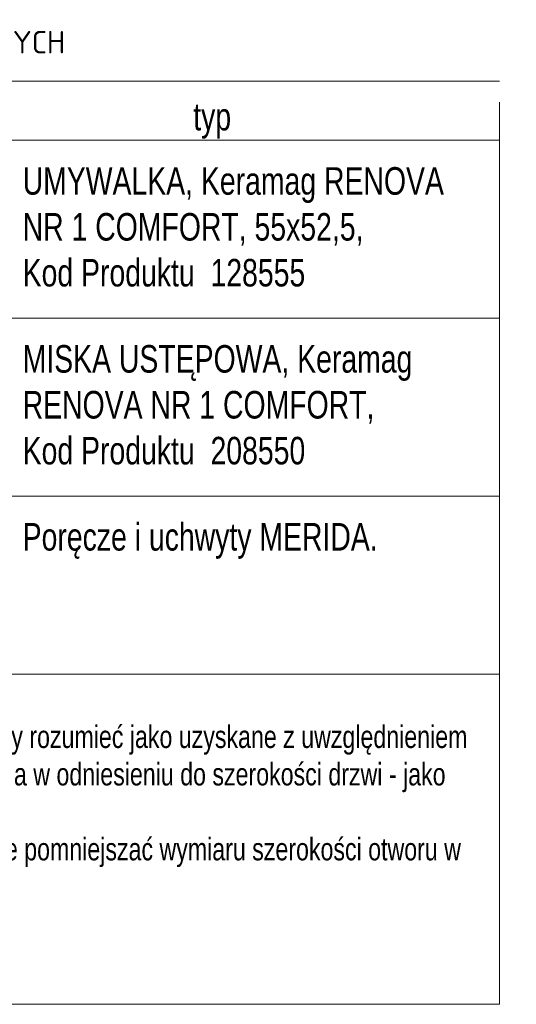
# Model space of a CAD drawing. Header units: centimetres. Extents: x 4120 to 19220, y -7417 to 180.
# Tile 223 of 223: x 18409 to 18769, y -3086 to -2370. Entities that reach past the tile are written whole.
import ezdxf

# ---------------------------------------------------------------- set-up
doc = ezdxf.new("R2010")
doc.units = ezdxf.units.CM
doc.layers.add('A_opisy', color=7, linetype='Continuous')
doc.styles.add('style1', font='ARIALN.TTF', dxfattribs={"width": 0.9})

msp = doc.modelspace()

# ---------------------------------------------------------------- linework, layer by layer
at = {"layer": 'A_opisy', "lineweight": 9}
for points in [[(18022.06, -2371.96), (18757.1, -2371.96)], [(18022.06, -2371.96), (18022.06, -3085.81), (18757.1, -3085.81)], [(18757.1, -2371.96), (18757.1, -3085.81)], [(18022.06, -2457.95), (18757.1, -2457.95)], [(18022.06, -2587.25), (18757.1, -2587.25)], [(18022.06, -2716.55), (18757.1, -2716.55)], [(18022.06, -2845.85), (18757.1, -2845.85)]]:
    msp.add_lwpolyline(points, dxfattribs=at)

# ---------------------------------------------------------------- texts
at = {"layer": 'A_opisy', "color": 7, "lineweight": 9, "attachment_point": 1, "style": 'style1'}
for s, insert, char_height, width in [('typ', (18534.69, -2430.76, 0), 20, 499.9245), ('UMYWALKA, Keramag RENOVA NR 1 COMFORT, 55x52,5,\\PKod Produktu  128555  ^I\\P^I', (18410.83, -2477.51, 0), 20, 325.5654), ('MISKA USTĘPOWA, Keramag RENOVA NR 1 COMFORT,\\PKod Produktu  208550  ^I\\P ^I', (18410.83, -2606.8, 0), 20, 325.5654), ('Poręcze i uchwyty MERIDA.  ^I', (18410.83, -2736.1, 0), 20, 325.5654), ('Uwaga:\\P\\pxsa1.2;1. Wymagane w rozporządzeniu wymiary należy rozumieć jako uzyskane z uwzględnieniem wykończenia powierzchni elementów budynku, a w odniesieniu do szerokości drzwi - jako wymiary w świetle ościeżnicy.\\P2. Grubość skrzydła drzwi po otwarciu nie może pomniejszać wymiaru szerokości otworu w świetle ościeżnicy.\\P', (18050.82, -2856, 0), 16.32772, 706.2747)]:
    msp.add_mtext(s, dxfattribs=dict(at, insert=insert, char_height=char_height, width=width))

# ---------------------------------------------------------------- next in the draw order: texts
at = {"layer": 'A_opisy', "color": 7, "lineweight": 9, "insert": (18036.99, -2378.5, 0), "char_height": 16.3277, "width": 775.2392, "attachment_point": 1, "style": 'style1', "bg_fill": 2}
msp.add_mtext('TOALETA: {\\Fsimplex.shx|c1;DLA OSÓB NIEPEŁNOSPRAWNYCH}\\P^I', dxfattribs=at)

# ---------------------------------------------------------------- next in the draw order: linework, layer by layer
at = {"layer": 'A_opisy', "color": 7, "lineweight": 9}
msp.add_lwpolyline([(18022.06, -2414.96), (18757.1, -2414.96)], dxfattribs=at)

doc.saveas('drawing.dxf')
